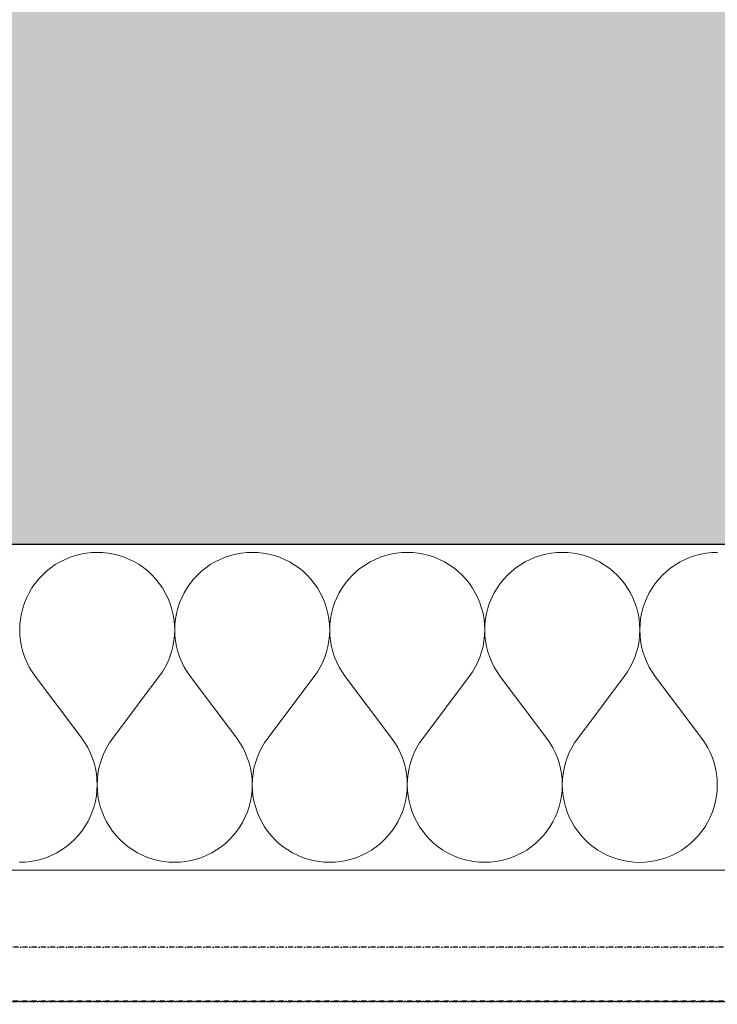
# Model space of a CAD drawing. Header units: millimetres. Extents: x -28761 to 4793, y -4271 to 20239.
# Tile 74 of 256: x -9638 to -9295, y 125 to 609. Entities that reach past the tile are written whole.
import ezdxf

# ---------------------------------------------------------------- set-up
doc = ezdxf.new("R2010")
doc.units = ezdxf.units.MM
doc.header["$MEASUREMENT"] = 0
doc.linetypes.add('Wipeout_Contour', pattern=[1000, 0, -1000])
doc.linetypes.add('Čerchovaná M', pattern=[4.5, 2.5, -0.85, 0.3, -0.85])
for name, color, linetype in [('5._POHLED ZÁPADNÍ_1_Konstrukce - nenosné', 7, 'Continuous'), ('5._POHLED ZÁPADNÍ_1_Konstrukce - nosné', 7, 'Continuous'), ('5._POHLED ZÁPADNÍ_1_Nové_Konstrukce - nosné', 7, 'Continuous'), ('5._POHLED ZÁPADNÍ_1_Nové_Výplně – Řezové', 7, 'Continuous'), ('5._POHLED ZÁPADNÍ_1_Výplně – Řezové', 7, 'Continuous')]:
    doc.layers.add(name, color=color, linetype=linetype)

# ---------------------------------------------------------------- blocks, each defined once
blk = doc.blocks.new('*X7', base_point=(-30186.65, -6515.26))
at = {"layer": '5._POHLED ZÁPADNÍ_1_Nové_Výplně – Řezové', "color": 21, "linetype": 'Continuous', "lineweight": 20, "true_color": 0xffaaaa}
for p, q in [((-9615.78, 344.15), (-9618.21, 342.93)), ((-9613.27, 345.19), (-9615.78, 344.15)), ((-9610.68, 346.05), (-9613.27, 345.19)), ((-9608.05, 346.72), (-9610.68, 346.05)), ((-9605.37, 347.2), (-9608.05, 346.72)), ((-9602.67, 347.49), (-9605.37, 347.2)), ((-9599.95, 347.59), (-9602.67, 347.49)), ((-9597.23, 347.49), (-9599.95, 347.59)), ((-9594.52, 347.2), (-9597.23, 347.49)), ((-9591.85, 346.72), (-9594.52, 347.2)), ((-9589.21, 346.04), (-9591.85, 346.72)), ((-9586.63, 345.18), (-9589.21, 346.04)), ((-9584.12, 344.14), (-9586.63, 345.18)), ((-9581.68, 342.92), (-9584.12, 344.14)), ((-9539.59, 344.13), (-9542.02, 342.92)), ((-9537.07, 345.17), (-9539.59, 344.13)), ((-9534.49, 346.03), (-9537.07, 345.17)), ((-9531.86, 346.71), (-9534.49, 346.03)), ((-9529.18, 347.19), (-9531.86, 346.71)), ((-9526.48, 347.48), (-9529.18, 347.19)), ((-9523.76, 347.58), (-9526.48, 347.48)), ((-9521.04, 347.48), (-9523.76, 347.58)), ((-9518.33, 347.19), (-9521.04, 347.48)), ((-9515.66, 346.7), (-9518.33, 347.19)), ((-9513.02, 346.03), (-9515.66, 346.7)), ((-9510.44, 345.17), (-9513.02, 346.03)), ((-9507.93, 344.13), (-9510.44, 345.17)), ((-9505.49, 342.91), (-9507.93, 344.13)), ((-9463.4, 344.12), (-9465.83, 342.9)), ((-9460.88, 345.16), (-9463.4, 344.12)), ((-9458.3, 346.02), (-9460.88, 345.16)), ((-9455.67, 346.69), (-9458.3, 346.02)), ((-9452.99, 347.18), (-9455.67, 346.69)), ((-9450.28, 347.47), (-9452.99, 347.18)), ((-9447.57, 347.56), (-9450.28, 347.47)), ((-9444.85, 347.47), (-9447.57, 347.56)), ((-9442.14, 347.18), (-9444.85, 347.47)), ((-9439.46, 346.69), (-9442.14, 347.18)), ((-9436.83, 346.02), (-9439.46, 346.69)), ((-9434.25, 345.16), (-9436.83, 346.02)), ((-9431.73, 344.12), (-9434.25, 345.16)), ((-9429.3, 342.9), (-9431.73, 344.12)), ((-9387.21, 344.11), (-9389.64, 342.89)), ((-9384.69, 345.15), (-9387.21, 344.11)), ((-9382.11, 346.01), (-9384.69, 345.15)), ((-9379.48, 346.68), (-9382.11, 346.01)), ((-9376.8, 347.17), (-9379.48, 346.68)), ((-9374.09, 347.46), (-9376.8, 347.17)), ((-9371.38, 347.55), (-9374.09, 347.46)), ((-9368.66, 347.46), (-9371.38, 347.55)), ((-9365.95, 347.16), (-9368.66, 347.46)), ((-9363.27, 346.68), (-9365.95, 347.16)), ((-9360.64, 346.01), (-9363.27, 346.68)), ((-9358.06, 345.15), (-9360.64, 346.01)), ((-9355.54, 344.11), (-9358.06, 345.15)), ((-9353.11, 342.89), (-9355.54, 344.11)), ((-9311.02, 344.1), (-9313.45, 342.88)), ((-9308.5, 345.14), (-9311.02, 344.1)), ((-9305.92, 346), (-9308.5, 345.14)), ((-9303.29, 346.67), (-9305.92, 346)), ((-9300.61, 347.15), (-9303.29, 346.67)), ((-9297.9, 347.44), (-9300.61, 347.15)), ((-9295.18, 347.54), (-9297.9, 347.44)), ((-9622.79, 339.99), (-9624.9, 338.28)), ((-9620.55, 341.54), (-9622.79, 339.99)), ((-9618.21, 342.93), (-9620.55, 341.54)), ((-9579.34, 341.53), (-9581.68, 342.92)), ((-9577.11, 339.98), (-9579.34, 341.53)), ((-9574.99, 338.27), (-9577.11, 339.98)), ((-9546.6, 339.98), (-9548.71, 338.27)), ((-9544.36, 341.53), (-9546.6, 339.98)), ((-9542.02, 342.92), (-9544.36, 341.53)), ((-9503.15, 341.52), (-9505.49, 342.91)), ((-9500.92, 339.97), (-9503.15, 341.52)), ((-9498.8, 338.26), (-9500.92, 339.97)), ((-9470.4, 339.96), (-9472.52, 338.26)), ((-9468.17, 341.52), (-9470.4, 339.96)), ((-9465.83, 342.9), (-9468.17, 341.52)), ((-9426.96, 341.51), (-9429.3, 342.9)), ((-9424.73, 339.96), (-9426.96, 341.51)), ((-9422.61, 338.25), (-9424.73, 339.96)), ((-9394.21, 339.95), (-9396.33, 338.25)), ((-9391.98, 341.5), (-9394.21, 339.95)), ((-9389.64, 342.89), (-9391.98, 341.5)), ((-9350.77, 341.5), (-9353.11, 342.89)), ((-9348.54, 339.95), (-9350.77, 341.5)), ((-9346.42, 338.24), (-9348.54, 339.95)), ((-9318.02, 339.94), (-9320.14, 338.23)), ((-9315.79, 341.49), (-9318.02, 339.94)), ((-9313.45, 342.88), (-9315.79, 341.49)), ((-9628.75, 334.43), (-9630.45, 332.32)), ((-9626.89, 336.43), (-9628.75, 334.43)), ((-9624.9, 338.28), (-9626.89, 336.43)), ((-9573, 336.42), (-9574.99, 338.27)), ((-9571.15, 334.43), (-9573, 336.42)), ((-9569.44, 332.31), (-9571.15, 334.43)), ((-9552.56, 334.42), (-9554.26, 332.3)), ((-9550.7, 336.41), (-9552.56, 334.42)), ((-9548.71, 338.27), (-9550.7, 336.41)), ((-9496.81, 336.41), (-9498.8, 338.26)), ((-9494.96, 334.41), (-9496.81, 336.41)), ((-9493.25, 332.29), (-9494.96, 334.41)), ((-9476.37, 334.41), (-9478.07, 332.29)), ((-9474.51, 336.4), (-9476.37, 334.41)), ((-9472.52, 338.26), (-9474.51, 336.4)), ((-9420.62, 336.39), (-9422.61, 338.25)), ((-9418.77, 334.4), (-9420.62, 336.39)), ((-9417.06, 332.28), (-9418.77, 334.4)), ((-9400.18, 334.4), (-9401.88, 332.28)), ((-9398.32, 336.39), (-9400.18, 334.4)), ((-9396.33, 338.25), (-9398.32, 336.39)), ((-9344.43, 336.38), (-9346.42, 338.24)), ((-9342.58, 334.39), (-9344.43, 336.38)), ((-9340.87, 332.27), (-9342.58, 334.39)), ((-9323.99, 334.39), (-9325.69, 332.27)), ((-9322.13, 336.38), (-9323.99, 334.39)), ((-9320.14, 338.23), (-9322.13, 336.38)), ((-9632.01, 330.08), (-9633.39, 327.74)), ((-9630.45, 332.32), (-9632.01, 330.08)), ((-9567.89, 330.07), (-9569.44, 332.31)), ((-9566.51, 327.73), (-9567.89, 330.07)), ((-9555.82, 330.07), (-9557.2, 327.73)), ((-9554.26, 332.3), (-9555.82, 330.07)), ((-9491.7, 330.06), (-9493.25, 332.29)), ((-9490.32, 327.72), (-9491.7, 330.06)), ((-9479.62, 330.06), (-9481.01, 327.72)), ((-9478.07, 332.29), (-9479.62, 330.06)), ((-9415.51, 330.05), (-9417.06, 332.28)), ((-9414.13, 327.71), (-9415.51, 330.05)), ((-9403.43, 330.05), (-9404.82, 327.71)), ((-9401.88, 332.28), (-9403.43, 330.05)), ((-9339.32, 330.04), (-9340.87, 332.27)), ((-9337.93, 327.7), (-9339.32, 330.04)), ((-9327.24, 330.03), (-9328.63, 327.69)), ((-9325.69, 332.27), (-9327.24, 330.03)), ((-9634.61, 325.31), (-9635.65, 322.79)), ((-9633.39, 327.74), (-9634.61, 325.31)), ((-9565.29, 325.3), (-9566.51, 327.73)), ((-9564.25, 322.78), (-9565.29, 325.3)), ((-9558.42, 325.3), (-9559.46, 322.78)), ((-9557.2, 327.73), (-9558.42, 325.3)), ((-9489.1, 325.29), (-9490.32, 327.72)), ((-9488.06, 322.77), (-9489.1, 325.29)), ((-9482.23, 325.28), (-9483.27, 322.77)), ((-9481.01, 327.72), (-9482.23, 325.28)), ((-9412.91, 325.27), (-9414.13, 327.71)), ((-9411.87, 322.76), (-9412.91, 325.27)), ((-9406.04, 325.27), (-9407.08, 322.76)), ((-9404.82, 327.71), (-9406.04, 325.27)), ((-9336.72, 325.26), (-9337.93, 327.7)), ((-9335.68, 322.75), (-9336.72, 325.26)), ((-9329.85, 325.26), (-9330.89, 322.75)), ((-9328.63, 327.69), (-9329.85, 325.26)), ((-9636.51, 320.21), (-9637.18, 317.58)), ((-9635.65, 322.79), (-9636.51, 320.21)), ((-9563.39, 320.2), (-9564.25, 322.78)), ((-9562.72, 317.56), (-9563.39, 320.2)), ((-9560.32, 320.2), (-9560.99, 317.56)), ((-9559.46, 322.78), (-9560.32, 320.2)), ((-9487.2, 320.19), (-9488.06, 322.77)), ((-9486.53, 317.55), (-9487.2, 320.19)), ((-9484.13, 320.19), (-9484.8, 317.55)), ((-9483.27, 322.77), (-9484.13, 320.19)), ((-9411.01, 320.18), (-9411.87, 322.76)), ((-9410.34, 317.54), (-9411.01, 320.18)), ((-9407.94, 320.18), (-9408.61, 317.54)), ((-9407.08, 322.76), (-9407.94, 320.18)), ((-9334.82, 320.17), (-9335.68, 322.75)), ((-9334.15, 317.53), (-9334.82, 320.17)), ((-9331.75, 320.17), (-9332.42, 317.53)), ((-9330.89, 322.75), (-9331.75, 320.17)), ((-9637.66, 314.9), (-9637.95, 312.19)), ((-9637.18, 317.58), (-9637.66, 314.9)), ((-9562.24, 314.89), (-9562.72, 317.56)), ((-9561.95, 312.18), (-9562.24, 314.89)), ((-9561.47, 314.89), (-9561.76, 312.18)), ((-9560.99, 317.56), (-9561.47, 314.89)), ((-9486.05, 314.88), (-9486.53, 317.55)), ((-9485.76, 312.17), (-9486.05, 314.88)), ((-9485.28, 314.88), (-9485.57, 312.17)), ((-9484.8, 317.55), (-9485.28, 314.88)), ((-9409.86, 314.86), (-9410.34, 317.54)), ((-9409.57, 312.16), (-9409.86, 314.86)), ((-9409.09, 314.86), (-9409.38, 312.16)), ((-9408.61, 317.54), (-9409.09, 314.86)), ((-9333.67, 314.85), (-9334.15, 317.53)), ((-9333.38, 312.15), (-9333.67, 314.85)), ((-9332.9, 314.85), (-9333.19, 312.15)), ((-9332.42, 317.53), (-9332.9, 314.85)), ((-9637.95, 312.19), (-9638.05, 309.47)), ((-9561.86, 309.46), (-9561.95, 312.18)), ((-9561.76, 312.18), (-9561.86, 309.46)), ((-9485.67, 309.45), (-9485.76, 312.17)), ((-9485.57, 312.17), (-9485.67, 309.45)), ((-9409.48, 309.44), (-9409.57, 312.16)), ((-9409.38, 312.16), (-9409.48, 309.44)), ((-9333.29, 309.43), (-9333.38, 312.15)), ((-9333.19, 312.15), (-9333.29, 309.43)), ((-9638.05, 309.47), (-9637.95, 306.76)), ((-9637.95, 306.76), (-9637.66, 304.05)), ((-9562.25, 304.04), (-9561.96, 306.74)), ((-9561.96, 306.74), (-9561.86, 309.46)), ((-9561.86, 309.46), (-9561.76, 306.74)), ((-9561.76, 306.74), (-9561.47, 304.04)), ((-9486.06, 304.03), (-9485.77, 306.73)), ((-9485.77, 306.73), (-9485.67, 309.45)), ((-9485.67, 309.45), (-9485.57, 306.73)), ((-9485.57, 306.73), (-9485.28, 304.03)), ((-9409.87, 304.02), (-9409.58, 306.72)), ((-9409.58, 306.72), (-9409.48, 309.44)), ((-9409.48, 309.44), (-9409.38, 306.72)), ((-9409.38, 306.72), (-9409.09, 304.02)), ((-9333.68, 304), (-9333.39, 306.71)), ((-9333.39, 306.71), (-9333.29, 309.43)), ((-9333.29, 309.43), (-9333.19, 306.71)), ((-9333.19, 306.71), (-9332.9, 304)), ((-9637.66, 304.05), (-9637.17, 301.37)), ((-9637.17, 301.37), (-9636.5, 298.74)), ((-9563.41, 298.73), (-9562.74, 301.36)), ((-9562.74, 301.36), (-9562.25, 304.04)), ((-9561.47, 304.04), (-9560.98, 301.36)), ((-9560.98, 301.36), (-9560.31, 298.73)), ((-9487.22, 298.72), (-9486.54, 301.35)), ((-9486.54, 301.35), (-9486.06, 304.03)), ((-9485.28, 304.03), (-9484.79, 301.35)), ((-9484.79, 301.35), (-9484.12, 298.71)), ((-9411.03, 298.7), (-9410.35, 301.34)), ((-9410.35, 301.34), (-9409.87, 304.02)), ((-9409.09, 304.02), (-9408.6, 301.34)), ((-9408.6, 301.34), (-9407.93, 298.7)), ((-9334.84, 298.69), (-9334.16, 301.33)), ((-9334.16, 301.33), (-9333.68, 304)), ((-9332.9, 304), (-9332.41, 301.33)), ((-9332.41, 301.33), (-9331.74, 298.69)), ((-9636.5, 298.74), (-9635.64, 296.16)), ((-9635.64, 296.16), (-9634.59, 293.64)), ((-9565.32, 293.63), (-9564.27, 296.15)), ((-9564.27, 296.15), (-9563.41, 298.73)), ((-9560.31, 298.73), (-9559.45, 296.15)), ((-9559.45, 296.15), (-9558.4, 293.63)), ((-9489.12, 293.62), (-9488.08, 296.13)), ((-9488.08, 296.13), (-9487.22, 298.72)), ((-9484.12, 298.71), (-9483.26, 296.13)), ((-9483.26, 296.13), (-9482.21, 293.62)), ((-9412.93, 293.61), (-9411.89, 296.12)), ((-9411.89, 296.12), (-9411.03, 298.7)), ((-9407.93, 298.7), (-9407.07, 296.12)), ((-9407.07, 296.12), (-9406.02, 293.61)), ((-9336.74, 293.6), (-9335.7, 296.11)), ((-9335.7, 296.11), (-9334.84, 298.69)), ((-9331.74, 298.69), (-9330.88, 296.11)), ((-9330.88, 296.11), (-9329.83, 293.6)), ((-9634.59, 293.64), (-9633.38, 291.21)), ((-9633.38, 291.21), (-9631.99, 288.87)), ((-9567.93, 288.86), (-9566.54, 291.2)), ((-9566.54, 291.2), (-9565.32, 293.63)), ((-9558.4, 293.63), (-9557.18, 291.2)), ((-9557.18, 291.2), (-9555.8, 288.86)), ((-9491.74, 288.85), (-9490.34, 291.19)), ((-9490.34, 291.19), (-9489.12, 293.62)), ((-9482.21, 293.62), (-9480.99, 291.19)), ((-9480.99, 291.19), (-9479.6, 288.85)), ((-9415.55, 288.84), (-9414.15, 291.18)), ((-9414.15, 291.18), (-9412.93, 293.61)), ((-9406.02, 293.61), (-9404.8, 291.18)), ((-9404.8, 291.18), (-9403.41, 288.84)), ((-9339.35, 288.83), (-9337.96, 291.17)), ((-9337.96, 291.17), (-9336.74, 293.6)), ((-9329.83, 293.6), (-9328.61, 291.17)), ((-9328.61, 291.17), (-9327.22, 288.83)), ((-9631.99, 288.87), (-9630.43, 286.64)), ((-9607.58, 256.16), (-9630.43, 286.64)), ((-9592.34, 256.16), (-9569.48, 286.63)), ((-9569.48, 286.63), (-9567.93, 288.86)), ((-9555.8, 288.86), (-9554.24, 286.63)), ((-9531.39, 256.15), (-9554.24, 286.63)), ((-9516.15, 256.15), (-9493.29, 286.62)), ((-9493.29, 286.62), (-9491.74, 288.85)), ((-9479.6, 288.85), (-9478.05, 286.62)), ((-9455.2, 256.14), (-9478.05, 286.62)), ((-9439.96, 256.14), (-9417.1, 286.61)), ((-9417.1, 286.61), (-9415.55, 288.84)), ((-9403.41, 288.84), (-9401.86, 286.61)), ((-9379.01, 256.13), (-9401.86, 286.61)), ((-9363.77, 256.12), (-9340.91, 286.6)), ((-9340.91, 286.6), (-9339.35, 288.83)), ((-9327.22, 288.83), (-9325.67, 286.59)), ((-9302.82, 256.11), (-9325.67, 286.59)), ((-9606.03, 253.93), (-9607.58, 256.16)), ((-9604.64, 251.59), (-9606.03, 253.93)), ((-9593.9, 253.93), (-9595.29, 251.59)), ((-9592.34, 256.16), (-9593.9, 253.93)), ((-9529.84, 253.92), (-9531.39, 256.15)), ((-9528.45, 251.58), (-9529.84, 253.92)), ((-9517.71, 253.91), (-9519.1, 251.58)), ((-9516.15, 256.15), (-9517.71, 253.91)), ((-9453.65, 253.9), (-9455.2, 256.14)), ((-9452.26, 251.57), (-9453.65, 253.9)), ((-9441.51, 253.9), (-9442.91, 251.56)), ((-9439.96, 256.14), (-9441.51, 253.9)), ((-9377.46, 253.89), (-9379.01, 256.13)), ((-9376.07, 251.55), (-9377.46, 253.89)), ((-9365.32, 253.89), (-9366.71, 251.55)), ((-9363.77, 256.12), (-9365.32, 253.89)), ((-9301.26, 253.88), (-9302.82, 256.11)), ((-9299.87, 251.54), (-9301.26, 253.88)), ((-9603.42, 249.16), (-9604.64, 251.59)), ((-9602.37, 246.64), (-9603.42, 249.16)), ((-9596.51, 249.16), (-9597.55, 246.64)), ((-9595.29, 251.59), (-9596.51, 249.16)), ((-9527.23, 249.15), (-9528.45, 251.58)), ((-9526.18, 246.63), (-9527.23, 249.15)), ((-9520.32, 249.14), (-9521.36, 246.63)), ((-9519.1, 251.58), (-9520.32, 249.14)), ((-9451.04, 249.13), (-9452.26, 251.57)), ((-9449.99, 246.62), (-9451.04, 249.13)), ((-9444.13, 249.13), (-9445.17, 246.62)), ((-9442.91, 251.56), (-9444.13, 249.13)), ((-9374.85, 249.12), (-9376.07, 251.55)), ((-9373.8, 246.61), (-9374.85, 249.12)), ((-9367.93, 249.12), (-9368.98, 246.61)), ((-9366.71, 251.55), (-9367.93, 249.12)), ((-9298.66, 249.11), (-9299.87, 251.54)), ((-9297.61, 246.6), (-9298.66, 249.11)), ((-9601.51, 244.06), (-9602.37, 246.64)), ((-9600.84, 241.43), (-9601.51, 244.06)), ((-9598.41, 244.06), (-9599.09, 241.43)), ((-9597.55, 246.64), (-9598.41, 244.06)), ((-9525.32, 244.05), (-9526.18, 246.63)), ((-9524.65, 241.42), (-9525.32, 244.05)), ((-9522.22, 244.05), (-9522.9, 241.42)), ((-9521.36, 246.63), (-9522.22, 244.05)), ((-9449.13, 244.04), (-9449.99, 246.62)), ((-9448.46, 241.4), (-9449.13, 244.04)), ((-9446.03, 244.04), (-9446.71, 241.4)), ((-9445.17, 246.62), (-9446.03, 244.04)), ((-9372.94, 244.03), (-9373.8, 246.61)), ((-9372.27, 241.39), (-9372.94, 244.03)), ((-9369.84, 244.03), (-9370.52, 241.39)), ((-9368.98, 246.61), (-9369.84, 244.03)), ((-9296.75, 244.02), (-9297.61, 246.6)), ((-9296.08, 241.38), (-9296.75, 244.02)), ((-9600.35, 238.75), (-9600.84, 241.43)), ((-9600.06, 236.05), (-9600.35, 238.75)), ((-9599.57, 238.75), (-9599.86, 236.05)), ((-9599.09, 241.43), (-9599.57, 238.75)), ((-9524.16, 238.74), (-9524.65, 241.42)), ((-9523.87, 236.03), (-9524.16, 238.74)), ((-9523.38, 238.74), (-9523.67, 236.03)), ((-9522.9, 241.42), (-9523.38, 238.74)), ((-9447.97, 238.73), (-9448.46, 241.4)), ((-9447.68, 236.02), (-9447.97, 238.73)), ((-9447.19, 238.73), (-9447.48, 236.02)), ((-9446.71, 241.4), (-9447.19, 238.73)), ((-9371.78, 238.72), (-9372.27, 241.39)), ((-9371.49, 236.01), (-9371.78, 238.72)), ((-9371, 238.72), (-9371.29, 236.01)), ((-9370.52, 241.39), (-9371, 238.72)), ((-9295.59, 238.7), (-9296.08, 241.38)), ((-9295.3, 236), (-9295.59, 238.7)), ((-9599.96, 233.33), (-9600.06, 236.05)), ((-9600.06, 230.61), (-9599.96, 233.33)), ((-9599.86, 236.05), (-9599.96, 233.33)), ((-9599.96, 233.33), (-9599.87, 230.61)), ((-9523.77, 233.32), (-9523.87, 236.03)), ((-9523.87, 230.6), (-9523.77, 233.32)), ((-9523.67, 236.03), (-9523.77, 233.32)), ((-9523.77, 233.32), (-9523.68, 230.6)), ((-9447.58, 233.3), (-9447.68, 236.02)), ((-9447.68, 230.58), (-9447.58, 233.3)), ((-9447.48, 236.02), (-9447.58, 233.3)), ((-9447.58, 233.3), (-9447.49, 230.58)), ((-9371.39, 233.29), (-9371.49, 236.01)), ((-9371.49, 230.57), (-9371.39, 233.29)), ((-9371.29, 236.01), (-9371.39, 233.29)), ((-9371.39, 233.29), (-9371.3, 230.57)), ((-9295.2, 233.28), (-9295.3, 236)), ((-9295.3, 230.56), (-9295.2, 233.28)), ((-9600.83, 225.23), (-9600.35, 227.9)), ((-9600.35, 227.9), (-9600.06, 230.61)), ((-9599.87, 230.61), (-9599.58, 227.9)), ((-9599.58, 227.9), (-9599.1, 225.23)), ((-9524.64, 225.21), (-9524.16, 227.89)), ((-9524.16, 227.89), (-9523.87, 230.6)), ((-9523.68, 230.6), (-9523.39, 227.89)), ((-9523.39, 227.89), (-9522.91, 225.21)), ((-9448.45, 225.2), (-9447.97, 227.88)), ((-9447.97, 227.88), (-9447.68, 230.58)), ((-9447.49, 230.58), (-9447.2, 227.88)), ((-9447.2, 227.88), (-9446.72, 225.2)), ((-9372.26, 225.19), (-9371.78, 227.87)), ((-9371.78, 227.87), (-9371.49, 230.57)), ((-9371.3, 230.57), (-9371.01, 227.87)), ((-9371.01, 227.87), (-9370.53, 225.19)), ((-9296.07, 225.18), (-9295.59, 227.86)), ((-9295.59, 227.86), (-9295.3, 230.56)), ((-9601.5, 222.59), (-9600.83, 225.23)), ((-9599.1, 225.23), (-9598.43, 222.59)), ((-9525.31, 222.58), (-9524.64, 225.21)), ((-9522.91, 225.21), (-9522.24, 222.58)), ((-9449.12, 222.57), (-9448.45, 225.2)), ((-9446.72, 225.2), (-9446.05, 222.57)), ((-9372.93, 222.55), (-9372.26, 225.19)), ((-9370.53, 225.19), (-9369.86, 222.55)), ((-9296.74, 222.54), (-9296.07, 225.18)), ((-9603.4, 217.49), (-9602.36, 220.01)), ((-9602.36, 220.01), (-9601.5, 222.59)), ((-9598.43, 222.59), (-9597.57, 220.01)), ((-9597.57, 220.01), (-9596.53, 217.49)), ((-9527.21, 217.48), (-9526.17, 220)), ((-9526.17, 220), (-9525.31, 222.58)), ((-9522.24, 222.58), (-9521.38, 220)), ((-9521.38, 220), (-9520.34, 217.48)), ((-9451.02, 217.47), (-9449.98, 219.98)), ((-9449.98, 219.98), (-9449.12, 222.57)), ((-9446.05, 222.57), (-9445.19, 219.98)), ((-9445.19, 219.98), (-9444.15, 217.47)), ((-9374.83, 217.46), (-9373.79, 219.97)), ((-9373.79, 219.97), (-9372.93, 222.55)), ((-9369.86, 222.55), (-9369, 219.97)), ((-9369, 219.97), (-9367.96, 217.46)), ((-9298.64, 217.45), (-9297.6, 219.96)), ((-9297.6, 219.96), (-9296.74, 222.54)), ((-9606.01, 212.72), (-9604.62, 215.06)), ((-9604.62, 215.06), (-9603.4, 217.49)), ((-9596.53, 217.49), (-9595.32, 215.06)), ((-9595.32, 215.06), (-9593.93, 212.72)), ((-9529.82, 212.71), (-9528.43, 215.05)), ((-9528.43, 215.05), (-9527.21, 217.48)), ((-9520.34, 217.48), (-9519.12, 215.05)), ((-9519.12, 215.05), (-9517.74, 212.71)), ((-9453.63, 212.7), (-9452.24, 215.04)), ((-9452.24, 215.04), (-9451.02, 217.47)), ((-9444.15, 217.47), (-9442.93, 215.04)), ((-9442.93, 215.04), (-9441.55, 212.7)), ((-9377.44, 212.69), (-9376.05, 215.03)), ((-9376.05, 215.03), (-9374.83, 217.46)), ((-9367.96, 217.46), (-9366.74, 215.02)), ((-9366.74, 215.02), (-9365.36, 212.68)), ((-9301.24, 212.67), (-9299.86, 215.01)), ((-9299.86, 215.01), (-9298.64, 217.45)), ((-9611.12, 206.38), (-9609.26, 208.37)), ((-9609.26, 208.37), (-9607.56, 210.49)), ((-9607.56, 210.49), (-9606.01, 212.72)), ((-9593.93, 212.72), (-9592.38, 210.48)), ((-9592.38, 210.48), (-9590.67, 208.36)), ((-9590.67, 208.36), (-9588.82, 206.37)), ((-9534.93, 206.36), (-9533.07, 208.36)), ((-9533.07, 208.36), (-9531.37, 210.47)), ((-9531.37, 210.47), (-9529.82, 212.71)), ((-9517.74, 212.71), (-9516.19, 210.47)), ((-9516.19, 210.47), (-9514.48, 208.35)), ((-9514.48, 208.35), (-9512.63, 206.36)), ((-9458.74, 206.35), (-9456.88, 208.34)), ((-9456.88, 208.34), (-9455.18, 210.46)), ((-9455.18, 210.46), (-9453.63, 212.7)), ((-9441.55, 212.7), (-9440, 210.46)), ((-9440, 210.46), (-9438.29, 208.34)), ((-9438.29, 208.34), (-9436.44, 206.35)), ((-9382.55, 206.34), (-9380.69, 208.33)), ((-9380.69, 208.33), (-9378.99, 210.45)), ((-9378.99, 210.45), (-9377.44, 212.69)), ((-9365.36, 212.68), (-9363.81, 210.45)), ((-9363.81, 210.45), (-9362.1, 208.33)), ((-9362.1, 208.33), (-9360.25, 206.34)), ((-9306.36, 206.33), (-9304.5, 208.32)), ((-9304.5, 208.32), (-9302.8, 210.44)), ((-9302.8, 210.44), (-9301.24, 212.67)), ((-9615.23, 202.81), (-9613.11, 204.52)), ((-9613.11, 204.52), (-9611.12, 206.38)), ((-9588.82, 206.37), (-9586.83, 204.52)), ((-9586.83, 204.52), (-9584.71, 202.81)), ((-9539.04, 202.8), (-9536.92, 204.51)), ((-9536.92, 204.51), (-9534.93, 206.36)), ((-9512.63, 206.36), (-9510.64, 204.51)), ((-9510.64, 204.51), (-9508.52, 202.8)), ((-9462.85, 202.79), (-9460.73, 204.5)), ((-9460.73, 204.5), (-9458.74, 206.35)), ((-9436.44, 206.35), (-9434.45, 204.49)), ((-9434.45, 204.49), (-9432.33, 202.79)), ((-9386.66, 202.78), (-9384.54, 204.49)), ((-9384.54, 204.49), (-9382.55, 206.34)), ((-9360.25, 206.34), (-9358.26, 204.48)), ((-9358.26, 204.48), (-9356.14, 202.77)), ((-9310.46, 202.77), (-9308.35, 204.47)), ((-9308.35, 204.47), (-9306.36, 206.33)), ((-9624.75, 197.62), (-9622.23, 198.66)), ((-9622.23, 198.66), (-9619.8, 199.87)), ((-9619.8, 199.87), (-9617.46, 201.26)), ((-9617.46, 201.26), (-9615.23, 202.81)), ((-9584.71, 202.81), (-9582.48, 201.26)), ((-9582.48, 201.26), (-9580.14, 199.87)), ((-9580.14, 199.87), (-9577.71, 198.65)), ((-9577.71, 198.65), (-9575.19, 197.61)), ((-9548.56, 197.6), (-9546.04, 198.64)), ((-9546.04, 198.64), (-9543.61, 199.86)), ((-9543.61, 199.86), (-9541.27, 201.25)), ((-9541.27, 201.25), (-9539.04, 202.8)), ((-9508.52, 202.8), (-9506.29, 201.25)), ((-9506.29, 201.25), (-9503.95, 199.86)), ((-9503.95, 199.86), (-9501.52, 198.64)), ((-9501.52, 198.64), (-9499, 197.6)), ((-9472.37, 197.59), (-9469.85, 198.63)), ((-9469.85, 198.63), (-9467.42, 199.85)), ((-9467.42, 199.85), (-9465.08, 201.24)), ((-9465.08, 201.24), (-9462.85, 202.79)), ((-9432.33, 202.79), (-9430.1, 201.23)), ((-9430.1, 201.23), (-9427.76, 199.84)), ((-9427.76, 199.84), (-9425.32, 198.63)), ((-9425.32, 198.63), (-9422.81, 197.58)), ((-9396.18, 197.58), (-9393.66, 198.62)), ((-9393.66, 198.62), (-9391.23, 199.84)), ((-9391.23, 199.84), (-9388.89, 201.23)), ((-9388.89, 201.23), (-9386.66, 202.78)), ((-9356.14, 202.77), (-9353.91, 201.22)), ((-9353.91, 201.22), (-9351.57, 199.83)), ((-9351.57, 199.83), (-9349.13, 198.61)), ((-9349.13, 198.61), (-9346.62, 197.57)), ((-9319.98, 197.57), (-9317.47, 198.61)), ((-9317.47, 198.61), (-9315.04, 199.83)), ((-9315.04, 199.83), (-9312.7, 201.22)), ((-9312.7, 201.22), (-9310.46, 202.77)), ((-9638.07, 195.21), (-9635.35, 195.31)), ((-9635.35, 195.31), (-9632.64, 195.6)), ((-9632.64, 195.6), (-9629.96, 196.08)), ((-9629.96, 196.08), (-9627.33, 196.76)), ((-9627.33, 196.76), (-9624.75, 197.62)), ((-9575.19, 197.61), (-9572.61, 196.75)), ((-9572.61, 196.75), (-9569.98, 196.07)), ((-9569.98, 196.07), (-9567.3, 195.59)), ((-9567.3, 195.59), (-9564.59, 195.3)), ((-9564.59, 195.3), (-9561.87, 195.2)), ((-9561.87, 195.2), (-9559.16, 195.3)), ((-9559.16, 195.3), (-9556.45, 195.59)), ((-9556.45, 195.59), (-9553.77, 196.07)), ((-9553.77, 196.07), (-9551.14, 196.74)), ((-9551.14, 196.74), (-9548.56, 197.6)), ((-9499, 197.6), (-9496.42, 196.74)), ((-9496.42, 196.74), (-9493.79, 196.06)), ((-9493.79, 196.06), (-9491.11, 195.58)), ((-9491.11, 195.58), (-9488.4, 195.29)), ((-9488.4, 195.29), (-9485.68, 195.19)), ((-9485.68, 195.19), (-9482.97, 195.29)), ((-9482.97, 195.29), (-9480.26, 195.58)), ((-9480.26, 195.58), (-9477.58, 196.06)), ((-9477.58, 196.06), (-9474.95, 196.73)), ((-9474.95, 196.73), (-9472.37, 197.59)), ((-9422.81, 197.58), (-9420.23, 196.72)), ((-9420.23, 196.72), (-9417.59, 196.05)), ((-9417.59, 196.05), (-9414.92, 195.57)), ((-9414.92, 195.57), (-9412.21, 195.28)), ((-9412.21, 195.28), (-9409.49, 195.18)), ((-9409.49, 195.18), (-9406.78, 195.27)), ((-9406.78, 195.27), (-9404.07, 195.57)), ((-9404.07, 195.57), (-9401.39, 196.05)), ((-9401.39, 196.05), (-9398.76, 196.72)), ((-9398.76, 196.72), (-9396.18, 197.58)), ((-9346.62, 197.57), (-9344.04, 196.71)), ((-9344.04, 196.71), (-9341.4, 196.04)), ((-9341.4, 196.04), (-9338.73, 195.56)), ((-9338.73, 195.56), (-9336.02, 195.26)), ((-9336.02, 195.26), (-9333.3, 195.17)), ((-9333.3, 195.17), (-9330.58, 195.26)), ((-9330.58, 195.26), (-9327.88, 195.55)), ((-9327.88, 195.55), (-9325.2, 196.04)), ((-9325.2, 196.04), (-9322.57, 196.71)), ((-9322.57, 196.71), (-9319.98, 197.57))]:
    blk.add_line(p, q, dxfattribs=at)

msp = doc.modelspace()

# ---------------------------------------------------------------- hatches: boundary and pattern name
at = {"layer": '5._POHLED ZÁPADNÍ_1_Výplně – Řezové', "linetype": 'Continuous', "lineweight": 13}
msp.add_hatch(color=254, dxfattribs=at).paths.add_polyline_path([(-10060.55, 1201.47), (-10060.68, 351.47), (-8811.92, 351.28), (-8811.79, 1201.28)])

# ---------------------------------------------------------------- linework, layer by layer
at = {"layer": '5._POHLED ZÁPADNÍ_1_Konstrukce - nosné', "color": 7, "linetype": 'Continuous', "lineweight": 50, "flags": 128}
msp.add_lwpolyline([(-10060.68, 351.47), (-8811.92, 351.28)], dxfattribs=at)
at = {"layer": '5._POHLED ZÁPADNÍ_1_Nové_Konstrukce - nosné', "color": 1, "linetype": 'Čerchovaná M', "lineweight": 25}
for p, q in [((-161.68, 125.55), (-10060.06, 127.04)), ((-161.68, 125.46), (-10060.06, 126.95))]:
    msp.add_line(p, q, dxfattribs=at)
at = {"layer": '5._POHLED ZÁPADNÍ_1_Nové_Konstrukce - nosné', "color": 1, "linetype": 'Čerchovaná M', "lineweight": 25, "flags": 128}
for points in [[(-161.67, 152.11), (-10060.05, 153.6)], [(-10060.06, 126.87), (-161.68, 125.37)]]:
    msp.add_lwpolyline(points, dxfattribs=at)

# ---------------------------------------------------------------- next in the draw order: wipeouts: each hides what was drawn before it
at = {"color": 254, "linetype": 'Wipeout_Contour', "lineweight": 0, "ltscale": 37761.338548}
msp.add_wipeout([(-10060.71, 191.47), (-8811.47, 191.28), (-8811.44, 351.28), (-10060.68, 351.47)], dxfattribs=at).dxf.layer = '5._POHLED ZÁPADNÍ_1_Nové_Výplně – Řezové'

# ---------------------------------------------------------------- next in the draw order: linework, layer by layer
at = {"layer": '5._POHLED ZÁPADNÍ_1_Nové_Konstrukce - nosné', "color": 1, "linetype": 'Continuous', "lineweight": 25, "flags": 128}
for points in [[(-8811.44, 351.28), (-10060.68, 351.47)], [(-10060.71, 191.47), (-8811.47, 191.28)]]:
    msp.add_lwpolyline(points, dxfattribs=at)

# ---------------------------------------------------------------- next in the draw order: block references
at = {"layer": '5._POHLED ZÁPADNÍ_1_Konstrukce - nenosné', "color": 9, "linetype": 'Continuous', "lineweight": 13}
msp.add_blockref('*X7', (-30186.65, -6515.26), dxfattribs=at)

doc.saveas('drawing.dxf')
